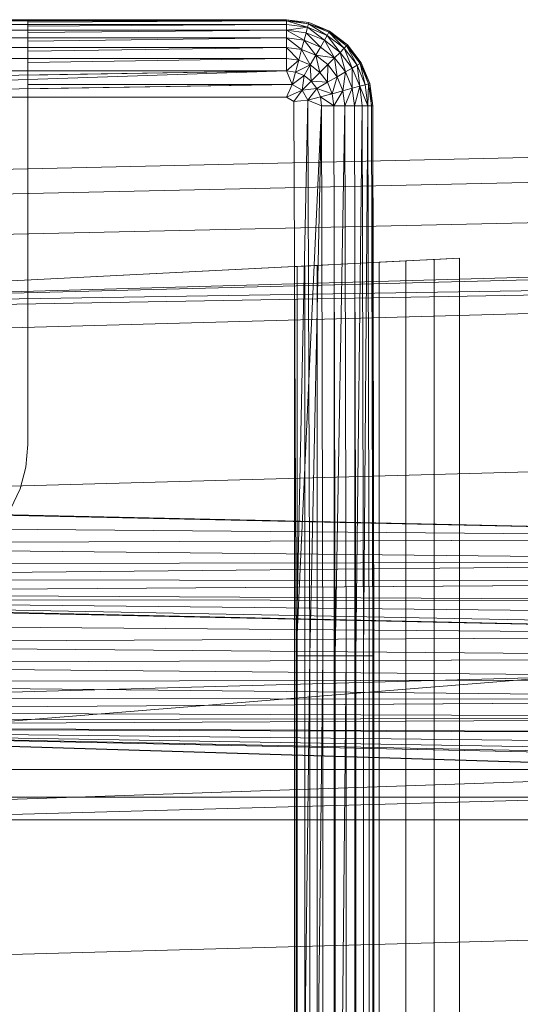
# Model space of a CAD drawing. Header units: metres. Extents: x 397.7 to 427.5, y 12.7 to 28.4.
# Tile 85 of 130: x 407.6576 to 407.7427, y 27.2669 to 27.4342. Entities that reach past the tile are written whole.
import ezdxf

# ---------------------------------------------------------------- set-up
doc = ezdxf.new("R2010")
doc.units = ezdxf.units.M
doc.layers.add('A-DETL-____-MBND', color=7, linetype='Continuous', lineweight=18)

# ---------------------------------------------------------------- blocks, each defined once
blk = doc.blocks.new('Family - Inodor P2-153136-05_ELEC_P2')
at = {"layer": 'A-DETL-____-MBND', "color": 253, "true_color": 0xaaaaaa}
for p, q in [((0.01521, 0.40291), (0.15024, 0.40291)), ((0.01521, 0.40291), (0.15024, 0.40291)), ((0.01521, 0.40291), (0.15024, 0.40291)), ((0.15024, 0.40291), (0.01521, 0.40291)), ((0.15024, 0.40271), (0.01521, 0.40271)), ((0.15024, 0.40211), (0.01521, 0.40211)), ((0.10628, 0.4029), (0.04768, 0.4029)), ((0.10628, 0.40284), (0.15024, 0.40291)), ((0.15024, 0.40291), (0.10628, 0.40284)), ((0.10628, 0.40284), (0.10628, 0.4029)), ((0.10628, 0.40284), (0.10628, 0.40271)), ((0.15024, 0.40271), (0.10628, 0.40271)), ((0.10628, 0.40271), (0.15024, 0.40271)), ((0.10628, 0.40271), (0.10628, 0.40251)), ((0.15024, 0.40271), (0.10628, 0.40251)), ((0.15024, 0.40271), (0.10628, 0.40251)), ((0.10628, 0.40251), (0.10628, 0.40211)), ((0.15024, 0.40211), (0.10628, 0.40211)), ((0.10628, 0.40211), (0.15024, 0.40211)), ((0.10628, 0.40211), (0.10628, 0.40179)), ((0.15024, 0.40211), (0.10628, 0.40179)), ((0.15024, 0.40211), (0.10628, 0.40179)), ((0.10628, 0.40179), (0.10628, 0.40114)), ((0.15024, 0.40291), (0.15403, 0.40241)), ((0.15024, 0.40291), (0.15403, 0.40241)), ((0.15024, 0.40291), (0.15024, 0.40271)), ((0.15024, 0.40291), (0.15403, 0.40241)), ((0.15024, 0.40291), (0.15024, 0.40271)), ((0.15398, 0.40221), (0.15024, 0.40291)), ((0.15024, 0.40271), (0.15024, 0.40291)), ((0.15403, 0.40241), (0.15024, 0.40291)), ((0.15398, 0.40221), (0.15024, 0.40291)), ((0.15398, 0.40221), (0.15024, 0.40271)), ((0.15024, 0.40271), (0.15024, 0.40211)), ((0.15398, 0.40221), (0.15024, 0.40271)), ((0.15398, 0.40221), (0.15024, 0.40271)), ((0.15382, 0.40164), (0.15024, 0.40271)), ((0.15024, 0.40271), (0.15024, 0.40211)), ((0.15382, 0.40164), (0.15024, 0.40271)), ((0.15024, 0.40211), (0.15024, 0.40271)), ((0.15382, 0.40164), (0.15024, 0.40211)), ((0.15024, 0.40114), (0.15024, 0.40211)), ((0.15382, 0.40164), (0.15024, 0.40211)), ((0.15382, 0.40164), (0.15024, 0.40211)), ((0.15024, 0.40114), (0.15024, 0.40211)), ((0.15024, 0.40211), (0.15024, 0.40114)), ((0.15382, 0.40164), (0.15024, 0.40114)), ((0.15024, 0.40114), (0.15382, 0.40164)), ((0.15382, 0.40164), (0.15357, 0.4007)), ((0.15357, 0.4007), (0.15382, 0.40164)), ((0.15357, 0.4007), (0.15382, 0.40164)), ((0.15398, 0.40221), (0.15382, 0.40164)), ((0.15398, 0.40221), (0.15382, 0.40164)), ((0.15382, 0.40164), (0.15398, 0.40221)), ((0.15716, 0.40025), (0.15382, 0.40164)), ((0.15716, 0.40025), (0.15382, 0.40164)), ((0.15668, 0.39941), (0.15382, 0.40164)), ((0.15716, 0.40025), (0.15382, 0.40164)), ((0.15668, 0.39941), (0.15382, 0.40164)), ((0.15403, 0.40241), (0.15398, 0.40221)), ((0.15403, 0.40241), (0.15398, 0.40221)), ((0.15398, 0.40221), (0.15403, 0.40241)), ((0.15746, 0.40077), (0.15398, 0.40221)), ((0.15756, 0.40094), (0.15398, 0.40221)), ((0.15716, 0.40025), (0.15398, 0.40221)), ((0.15756, 0.40094), (0.15398, 0.40221)), ((0.15746, 0.40077), (0.15398, 0.40221)), ((0.15746, 0.40077), (0.15398, 0.40221)), ((0.15716, 0.40025), (0.15398, 0.40221)), ((0.15403, 0.40241), (0.15756, 0.40094)), ((0.15403, 0.40241), (0.15756, 0.40094)), ((0.15403, 0.40241), (0.15756, 0.40094)), ((0.15756, 0.40094), (0.15403, 0.40241)), ((0.15024, 0.40114), (0.01521, 0.40114)), ((0.15024, 0.39982), (0.01521, 0.39982)), ((0.15024, 0.40114), (0.10628, 0.40114)), ((0.10628, 0.40114), (0.15024, 0.40114)), ((0.10628, 0.40114), (0.10628, 0.40071)), ((0.15024, 0.40114), (0.10628, 0.40071)), ((0.15024, 0.40114), (0.10628, 0.40071)), ((0.10628, 0.40071), (0.10628, 0.39982)), ((0.15024, 0.39982), (0.10628, 0.39982)), ((0.10628, 0.39982), (0.15024, 0.39982)), ((0.10628, 0.39982), (0.10628, 0.39929)), ((0.15024, 0.39982), (0.10628, 0.39929)), ((0.15024, 0.39982), (0.10628, 0.39929)), ((0.15357, 0.4007), (0.15024, 0.40114)), ((0.15024, 0.40114), (0.15024, 0.39982)), ((0.15357, 0.4007), (0.15024, 0.40114)), ((0.15357, 0.4007), (0.15024, 0.40114)), ((0.15323, 0.39942), (0.15024, 0.40114)), ((0.15024, 0.40114), (0.15024, 0.39982)), ((0.15323, 0.39942), (0.15024, 0.40114)), ((0.15024, 0.39982), (0.15024, 0.40114)), ((0.15323, 0.39942), (0.15024, 0.39982)), ((0.15024, 0.39982), (0.15024, 0.39819)), ((0.15323, 0.39942), (0.15024, 0.39982)), ((0.15323, 0.39942), (0.15024, 0.39982)), ((0.15281, 0.39785), (0.15024, 0.39982)), ((0.15024, 0.39982), (0.15024, 0.39819)), ((0.15281, 0.39785), (0.15024, 0.39982)), ((0.15024, 0.39819), (0.15024, 0.39982)), ((0.15357, 0.4007), (0.15323, 0.39942)), ((0.15357, 0.4007), (0.15323, 0.39942)), ((0.15323, 0.39942), (0.15357, 0.4007)), ((0.15668, 0.39941), (0.15357, 0.4007)), ((0.15668, 0.39941), (0.15357, 0.4007)), ((0.15602, 0.39827), (0.15357, 0.4007)), ((0.15668, 0.39941), (0.15357, 0.4007)), ((0.15602, 0.39827), (0.15357, 0.4007)), ((0.15716, 0.40025), (0.15668, 0.39941)), ((0.15716, 0.40025), (0.15668, 0.39941)), ((0.15668, 0.39941), (0.15716, 0.40025)), ((0.15746, 0.40077), (0.15716, 0.40025)), ((0.15746, 0.40077), (0.15716, 0.40025)), ((0.15716, 0.40025), (0.15746, 0.40077)), ((0.16003, 0.39805), (0.15716, 0.40025)), ((0.16003, 0.39805), (0.15716, 0.40025)), ((0.15935, 0.39736), (0.15716, 0.40025)), ((0.16003, 0.39805), (0.15716, 0.40025)), ((0.15935, 0.39736), (0.15716, 0.40025)), ((0.15756, 0.40094), (0.15746, 0.40077)), ((0.15756, 0.40094), (0.15746, 0.40077)), ((0.15746, 0.40077), (0.15756, 0.40094)), ((0.16045, 0.39847), (0.15746, 0.40077)), ((0.1606, 0.39862), (0.15746, 0.40077)), ((0.16003, 0.39805), (0.15746, 0.40077)), ((0.1606, 0.39862), (0.15746, 0.40077)), ((0.16045, 0.39847), (0.15746, 0.40077)), ((0.16045, 0.39847), (0.15746, 0.40077)), ((0.16003, 0.39805), (0.15746, 0.40077)), ((0.15756, 0.40094), (0.1606, 0.39862)), ((0.15756, 0.40094), (0.1606, 0.39862)), ((0.15756, 0.40094), (0.1606, 0.39862)), ((0.1606, 0.39862), (0.15756, 0.40094)), ((0.15024, 0.39819), (0.01521, 0.39819)), ((0.10628, 0.39929), (0.10628, 0.39819)), ((0.15024, 0.39819), (0.10628, 0.39819)), ((0.10628, 0.39819), (0.15024, 0.39819)), ((0.10628, 0.39819), (0.10628, 0.39758)), ((0.15024, 0.39819), (0.10628, 0.39758)), ((0.15024, 0.39819), (0.10628, 0.39758)), ((0.15281, 0.39785), (0.15024, 0.39819)), ((0.15024, 0.39819), (0.15024, 0.39631)), ((0.15281, 0.39785), (0.15024, 0.39819)), ((0.15281, 0.39785), (0.15024, 0.39819)), ((0.15232, 0.39603), (0.15024, 0.39819)), ((0.15024, 0.39819), (0.15024, 0.39631)), ((0.15232, 0.39603), (0.15024, 0.39819)), ((0.15024, 0.39631), (0.15024, 0.39819)), ((0.15323, 0.39942), (0.15281, 0.39785)), ((0.15323, 0.39942), (0.15281, 0.39785)), ((0.15281, 0.39785), (0.15323, 0.39942)), ((0.15602, 0.39827), (0.15323, 0.39942)), ((0.15602, 0.39827), (0.15323, 0.39942)), ((0.15602, 0.39827), (0.15323, 0.39942)), ((0.1552, 0.39686), (0.15323, 0.39942)), ((0.1552, 0.39686), (0.15323, 0.39942)), ((0.15602, 0.39827), (0.1552, 0.39686)), ((0.15602, 0.39827), (0.1552, 0.39686)), ((0.1552, 0.39686), (0.15602, 0.39827)), ((0.15668, 0.39941), (0.15602, 0.39827)), ((0.15668, 0.39941), (0.15602, 0.39827)), ((0.15602, 0.39827), (0.15668, 0.39941)), ((0.15841, 0.39643), (0.15602, 0.39827)), ((0.15841, 0.39643), (0.15602, 0.39827)), ((0.15841, 0.39643), (0.15602, 0.39827)), ((0.15935, 0.39736), (0.15668, 0.39941)), ((0.15935, 0.39736), (0.15668, 0.39941)), ((0.15841, 0.39643), (0.15668, 0.39941)), ((0.15935, 0.39736), (0.15668, 0.39941)), ((0.15841, 0.39643), (0.15668, 0.39941)), ((0.16045, 0.39847), (0.16003, 0.39805)), ((0.16045, 0.39847), (0.16003, 0.39805)), ((0.16003, 0.39805), (0.16045, 0.39847)), ((0.1606, 0.39862), (0.16045, 0.39847)), ((0.1606, 0.39862), (0.16045, 0.39847)), ((0.16045, 0.39847), (0.1606, 0.39862)), ((0.16275, 0.39548), (0.16045, 0.39847)), ((0.16275, 0.39548), (0.16045, 0.39847)), ((0.16223, 0.39518), (0.16045, 0.39847)), ((0.16275, 0.39548), (0.16045, 0.39847)), ((0.16223, 0.39518), (0.16045, 0.39847)), ((0.1606, 0.39862), (0.16292, 0.39558)), ((0.1606, 0.39862), (0.16292, 0.39558)), ((0.1606, 0.39862), (0.16292, 0.39558)), ((0.16275, 0.39548), (0.1606, 0.39862)), ((0.16292, 0.39558), (0.1606, 0.39862)), ((0.16275, 0.39548), (0.1606, 0.39862)), ((0.10628, 0.39758), (0.10628, 0.39631)), ((0.15281, 0.39785), (0.15232, 0.39603)), ((0.15281, 0.39785), (0.15232, 0.39603)), ((0.15232, 0.39603), (0.15281, 0.39785)), ((0.1552, 0.39686), (0.15281, 0.39785)), ((0.1552, 0.39686), (0.15281, 0.39785)), ((0.1552, 0.39686), (0.15281, 0.39785)), ((0.15426, 0.39523), (0.15281, 0.39785)), ((0.15426, 0.39523), (0.15281, 0.39785)), ((0.1552, 0.39686), (0.15426, 0.39523)), ((0.1552, 0.39686), (0.15426, 0.39523)), ((0.15426, 0.39523), (0.1552, 0.39686)), ((0.15726, 0.39528), (0.1552, 0.39686)), ((0.15841, 0.39643), (0.1552, 0.39686)), ((0.15841, 0.39643), (0.1552, 0.39686)), ((0.15726, 0.39528), (0.1552, 0.39686)), ((0.15726, 0.39528), (0.1552, 0.39686)), ((0.15593, 0.39395), (0.1552, 0.39686)), ((0.15593, 0.39395), (0.1552, 0.39686)), ((0.15841, 0.39643), (0.15726, 0.39528)), ((0.15841, 0.39643), (0.15726, 0.39528)), ((0.15726, 0.39528), (0.15841, 0.39643)), ((0.15935, 0.39736), (0.15841, 0.39643)), ((0.15935, 0.39736), (0.15841, 0.39643)), ((0.15841, 0.39643), (0.15935, 0.39736)), ((0.16025, 0.39404), (0.15841, 0.39643)), ((0.16025, 0.39404), (0.15841, 0.39643)), ((0.15884, 0.39322), (0.15841, 0.39643)), ((0.16025, 0.39404), (0.15841, 0.39643)), ((0.15884, 0.39322), (0.15841, 0.39643)), ((0.16003, 0.39805), (0.15935, 0.39736)), ((0.16003, 0.39805), (0.15935, 0.39736)), ((0.15935, 0.39736), (0.16003, 0.39805)), ((0.16139, 0.3947), (0.15935, 0.39736)), ((0.16139, 0.3947), (0.15935, 0.39736)), ((0.16025, 0.39404), (0.15935, 0.39736)), ((0.16139, 0.3947), (0.15935, 0.39736)), ((0.16025, 0.39404), (0.15935, 0.39736)), ((0.16223, 0.39518), (0.16003, 0.39805)), ((0.16223, 0.39518), (0.16003, 0.39805)), ((0.16139, 0.3947), (0.16003, 0.39805)), ((0.16223, 0.39518), (0.16003, 0.39805)), ((0.16139, 0.3947), (0.16003, 0.39805)), ((0.15024, 0.39631), (0.01521, 0.39631)), ((0.15024, 0.39631), (0.10628, 0.39631)), ((0.10628, 0.39631), (0.15024, 0.39631)), ((0.10628, 0.39631), (0.10628, 0.39563)), ((0.15024, 0.39631), (0.10628, 0.39563)), ((0.15024, 0.39631), (0.10628, 0.39563)), ((0.10628, 0.39563), (0.10628, 0.39423)), ((0.15232, 0.39603), (0.15024, 0.39631)), ((0.15024, 0.39423), (0.15024, 0.39631)), ((0.15232, 0.39603), (0.15024, 0.39631)), ((0.15232, 0.39603), (0.15024, 0.39631)), ((0.15024, 0.39423), (0.15024, 0.39631)), ((0.15024, 0.39631), (0.15024, 0.39423)), ((0.15232, 0.39603), (0.15024, 0.39423)), ((0.15024, 0.39423), (0.15232, 0.39603)), ((0.15178, 0.39402), (0.15232, 0.39603)), ((0.15178, 0.39402), (0.15232, 0.39603)), ((0.15178, 0.39402), (0.15232, 0.39603)), ((0.15426, 0.39523), (0.15178, 0.39402)), ((0.15178, 0.39402), (0.15426, 0.39523)), ((0.15426, 0.39523), (0.15232, 0.39603)), ((0.15426, 0.39523), (0.15232, 0.39603)), ((0.15426, 0.39523), (0.15232, 0.39603)), ((0.15426, 0.39523), (0.15322, 0.39343)), ((0.15322, 0.39343), (0.15426, 0.39523)), ((0.15322, 0.39343), (0.15426, 0.39523)), ((0.15593, 0.39395), (0.15426, 0.39523)), ((0.15593, 0.39395), (0.15426, 0.39523)), ((0.15593, 0.39395), (0.15426, 0.39523)), ((0.15446, 0.39248), (0.15426, 0.39523)), ((0.15446, 0.39248), (0.15426, 0.39523)), ((0.15726, 0.39528), (0.15593, 0.39395)), ((0.15726, 0.39528), (0.15593, 0.39395)), ((0.15593, 0.39395), (0.15726, 0.39528)), ((0.15721, 0.39228), (0.15726, 0.39528)), ((0.15721, 0.39228), (0.15726, 0.39528)), ((0.15884, 0.39322), (0.15726, 0.39528)), ((0.15884, 0.39322), (0.15726, 0.39528)), ((0.15884, 0.39322), (0.15726, 0.39528)), ((0.16223, 0.39518), (0.16139, 0.3947)), ((0.16223, 0.39518), (0.16139, 0.3947)), ((0.16139, 0.3947), (0.16223, 0.39518)), ((0.16275, 0.39548), (0.16223, 0.39518)), ((0.16275, 0.39548), (0.16223, 0.39518)), ((0.16223, 0.39518), (0.16275, 0.39548)), ((0.16362, 0.39184), (0.16223, 0.39518)), ((0.16362, 0.39184), (0.16223, 0.39518)), ((0.16268, 0.39159), (0.16223, 0.39518)), ((0.16362, 0.39184), (0.16223, 0.39518)), ((0.16268, 0.39159), (0.16223, 0.39518)), ((0.16292, 0.39558), (0.16275, 0.39548)), ((0.16292, 0.39558), (0.16275, 0.39548)), ((0.16275, 0.39548), (0.16292, 0.39558)), ((0.16419, 0.392), (0.16275, 0.39548)), ((0.16419, 0.392), (0.16275, 0.39548)), ((0.16362, 0.39184), (0.16275, 0.39548)), ((0.16419, 0.392), (0.16275, 0.39548)), ((0.16362, 0.39184), (0.16275, 0.39548)), ((0.16292, 0.39558), (0.16439, 0.39205)), ((0.16292, 0.39558), (0.16439, 0.39205)), ((0.16292, 0.39558), (0.16439, 0.39205)), ((0.16419, 0.392), (0.16292, 0.39558)), ((0.16439, 0.39205), (0.16292, 0.39558)), ((0.16419, 0.392), (0.16292, 0.39558)), ((0.15024, 0.39423), (0.01521, 0.39423)), ((0.15024, 0.39423), (0.01521, 0.39201)), ((0.15024, 0.39423), (0.01521, 0.38973)), ((0.15024, 0.39423), (0.10628, 0.39423)), ((0.10628, 0.39423), (0.15024, 0.39423)), ((0.10628, 0.39423), (0.10628, 0.3935)), ((0.15024, 0.39423), (0.10628, 0.3935)), ((0.15024, 0.39423), (0.10628, 0.3935)), ((0.10628, 0.3935), (0.10628, 0.39192)), ((0.15178, 0.39402), (0.15024, 0.39423)), ((0.15121, 0.39188), (0.15024, 0.39423)), ((0.15178, 0.39402), (0.15024, 0.39423)), ((0.15178, 0.39402), (0.15024, 0.39423)), ((0.15121, 0.39188), (0.15024, 0.39423)), ((0.15024, 0.39423), (0.15121, 0.39188)), ((0.15178, 0.39402), (0.15121, 0.39188)), ((0.15178, 0.39402), (0.15121, 0.39188)), ((0.15121, 0.39188), (0.15178, 0.39402)), ((0.15322, 0.39343), (0.15121, 0.39188)), ((0.15322, 0.39343), (0.15121, 0.39188)), ((0.15121, 0.39188), (0.15322, 0.39343)), ((0.15322, 0.39343), (0.15178, 0.39402)), ((0.15322, 0.39343), (0.15178, 0.39402)), ((0.15322, 0.39343), (0.15178, 0.39402)), ((0.15289, 0.39091), (0.15322, 0.39343)), ((0.15289, 0.39091), (0.15322, 0.39343)), ((0.15289, 0.39091), (0.15322, 0.39343)), ((0.15446, 0.39248), (0.15322, 0.39343)), ((0.15446, 0.39248), (0.15322, 0.39343)), ((0.15446, 0.39248), (0.15322, 0.39343)), ((0.15593, 0.39395), (0.15446, 0.39248)), ((0.15593, 0.39395), (0.15446, 0.39248)), ((0.15446, 0.39248), (0.15593, 0.39395)), ((0.15721, 0.39228), (0.15593, 0.39395)), ((0.15721, 0.39228), (0.15593, 0.39395)), ((0.15721, 0.39228), (0.15593, 0.39395)), ((0.15884, 0.39322), (0.15721, 0.39228)), ((0.15884, 0.39322), (0.15721, 0.39228)), ((0.15721, 0.39228), (0.15884, 0.39322)), ((0.15801, 0.39034), (0.15884, 0.39322)), ((0.15801, 0.39034), (0.15884, 0.39322)), ((0.16025, 0.39404), (0.15884, 0.39322)), ((0.16025, 0.39404), (0.15884, 0.39322)), ((0.15884, 0.39322), (0.16025, 0.39404)), ((0.15983, 0.39083), (0.15884, 0.39322)), ((0.15983, 0.39083), (0.15884, 0.39322)), ((0.15983, 0.39083), (0.15884, 0.39322)), ((0.15983, 0.39083), (0.16025, 0.39404)), ((0.15983, 0.39083), (0.16025, 0.39404)), ((0.16139, 0.3947), (0.16025, 0.39404)), ((0.16139, 0.3947), (0.16025, 0.39404)), ((0.16025, 0.39404), (0.16139, 0.3947)), ((0.1614, 0.39125), (0.16025, 0.39404)), ((0.1614, 0.39125), (0.16025, 0.39404)), ((0.1614, 0.39125), (0.16025, 0.39404)), ((0.16268, 0.39159), (0.16139, 0.3947)), ((0.16268, 0.39159), (0.16139, 0.3947)), ((0.1614, 0.39125), (0.16139, 0.3947)), ((0.16268, 0.39159), (0.16139, 0.3947)), ((0.1614, 0.39125), (0.16139, 0.3947)), ((0.15121, 0.39188), (0.01521, 0.38973)), ((0.15121, 0.39188), (0.10628, 0.39192)), ((0.10628, 0.39192), (0.15121, 0.39188)), ((0.10628, 0.39192), (0.10628, 0.39117)), ((0.15121, 0.39188), (0.10628, 0.39117)), ((0.15121, 0.39188), (0.10628, 0.39117)), ((0.15024, 0.38973), (0.15121, 0.39188)), ((0.15121, 0.39188), (0.15024, 0.38973)), ((0.15024, 0.38973), (0.15121, 0.39188)), ((0.15289, 0.39091), (0.15121, 0.39188)), ((0.15289, 0.39091), (0.15121, 0.39188)), ((0.15446, 0.39248), (0.15289, 0.39091)), ((0.15446, 0.39248), (0.15289, 0.39091)), ((0.15289, 0.39091), (0.15446, 0.39248)), ((0.15541, 0.39124), (0.15446, 0.39248)), ((0.15721, 0.39228), (0.15446, 0.39248)), ((0.15721, 0.39228), (0.15446, 0.39248)), ((0.15541, 0.39124), (0.15446, 0.39248)), ((0.15541, 0.39124), (0.15446, 0.39248)), ((0.15721, 0.39228), (0.15541, 0.39124)), ((0.15721, 0.39228), (0.15541, 0.39124)), ((0.15541, 0.39124), (0.15721, 0.39228)), ((0.15801, 0.39034), (0.15721, 0.39228)), ((0.15801, 0.39034), (0.15721, 0.39228)), ((0.15801, 0.39034), (0.15721, 0.39228)), ((0.16268, 0.39159), (0.1614, 0.39125)), ((0.16268, 0.39159), (0.1614, 0.39125)), ((0.1614, 0.39125), (0.16268, 0.39159)), ((0.1618, 0.38826), (0.16268, 0.39159)), ((0.1618, 0.38826), (0.16268, 0.39159)), ((0.16362, 0.39184), (0.16268, 0.39159)), ((0.16362, 0.39184), (0.16268, 0.39159)), ((0.16268, 0.39159), (0.16362, 0.39184)), ((0.16268, 0.39159), (0.16312, 0.38826)), ((0.16409, 0.38826), (0.16268, 0.39159)), ((0.16312, 0.38826), (0.16268, 0.39159)), ((0.16409, 0.38826), (0.16268, 0.39159)), ((0.16312, 0.38826), (0.16268, 0.39159)), ((0.16419, 0.392), (0.16362, 0.39184)), ((0.16419, 0.392), (0.16362, 0.39184)), ((0.16362, 0.39184), (0.16419, 0.392)), ((0.16409, 0.38826), (0.16362, 0.39184)), ((0.16409, 0.38826), (0.16362, 0.39184)), ((0.16409, 0.38826), (0.16362, 0.39184)), ((0.16409, 0.38826), (0.16419, 0.392)), ((0.16409, 0.38826), (0.16419, 0.392)), ((0.16439, 0.39205), (0.16419, 0.392)), ((0.16439, 0.39205), (0.16419, 0.392)), ((0.16419, 0.392), (0.16439, 0.39205)), ((0.16469, 0.38826), (0.16419, 0.392)), ((0.16469, 0.38826), (0.16419, 0.392)), ((0.16469, 0.38826), (0.16419, 0.392)), ((0.16439, 0.39205), (0.16489, 0.38826)), ((0.16439, 0.39205), (0.16489, 0.38826)), ((0.16439, 0.39205), (0.16489, 0.38826)), ((0.16469, 0.38826), (0.16439, 0.39205)), ((0.16489, 0.38826), (0.16439, 0.39205)), ((0.16469, 0.38826), (0.16439, 0.39205)), ((0.15024, 0.38973), (0.01521, 0.38973)), ((0.10628, 0.39117), (0.10628, 0.38973)), ((0.15024, 0.38973), (0.10628, 0.38973)), ((0.10628, 0.38973), (0.15024, 0.38973)), ((0.10628, 0.38973), (0.10628, 0.38949)), ((0.15289, 0.39091), (0.15024, 0.38973)), ((0.15024, 0.38973), (0.15289, 0.39091)), ((0.15151, 0.38899), (0.15024, 0.38973)), ((0.15151, 0.38899), (0.15024, 0.38973)), ((0.15024, 0.38973), (0.15151, 0.38899)), ((0.15289, 0.39091), (0.15151, 0.38899)), ((0.15151, 0.38899), (0.15289, 0.39091)), ((0.15151, 0.38899), (0.15289, 0.39091)), ((0.15541, 0.39124), (0.15289, 0.39091)), ((0.15541, 0.39124), (0.15289, 0.39091)), ((0.15289, 0.39091), (0.15541, 0.39124)), ((0.15386, 0.38923), (0.15289, 0.39091)), ((0.15386, 0.38923), (0.15289, 0.39091)), ((0.15386, 0.38923), (0.15289, 0.39091)), ((0.15541, 0.39124), (0.15386, 0.38923)), ((0.15386, 0.38923), (0.15541, 0.39124)), ((0.15386, 0.38923), (0.15541, 0.39124)), ((0.156, 0.3898), (0.15386, 0.38923)), ((0.156, 0.3898), (0.15386, 0.38923)), ((0.15386, 0.38923), (0.156, 0.3898)), ((0.156, 0.3898), (0.15541, 0.39124)), ((0.15801, 0.39034), (0.15541, 0.39124)), ((0.15801, 0.39034), (0.15541, 0.39124)), ((0.156, 0.3898), (0.15541, 0.39124)), ((0.156, 0.3898), (0.15541, 0.39124)), ((0.15801, 0.39034), (0.156, 0.3898)), ((0.15801, 0.39034), (0.156, 0.3898)), ((0.156, 0.3898), (0.15801, 0.39034)), ((0.156, 0.3898), (0.15621, 0.38826)), ((0.15829, 0.38826), (0.156, 0.3898)), ((0.15621, 0.38826), (0.156, 0.3898)), ((0.15829, 0.38826), (0.156, 0.3898)), ((0.15621, 0.38826), (0.156, 0.3898)), ((0.15983, 0.39083), (0.15801, 0.39034)), ((0.15983, 0.39083), (0.15801, 0.39034)), ((0.15801, 0.39034), (0.15983, 0.39083)), ((0.15829, 0.38826), (0.15801, 0.39034)), ((0.15829, 0.38826), (0.15801, 0.39034)), ((0.15829, 0.38826), (0.15801, 0.39034)), ((0.15829, 0.38826), (0.15983, 0.39083)), ((0.15829, 0.38826), (0.15983, 0.39083)), ((0.1614, 0.39125), (0.15983, 0.39083)), ((0.1614, 0.39125), (0.15983, 0.39083)), ((0.15983, 0.39083), (0.1614, 0.39125)), ((0.16017, 0.38826), (0.15983, 0.39083)), ((0.16017, 0.38826), (0.15983, 0.39083)), ((0.16017, 0.38826), (0.15983, 0.39083)), ((0.16017, 0.38826), (0.1614, 0.39125)), ((0.16017, 0.38826), (0.1614, 0.39125)), ((0.1618, 0.38826), (0.1614, 0.39125)), ((0.1618, 0.38826), (0.1614, 0.39125)), ((0.1618, 0.38826), (0.1614, 0.39125)), ((0.10628, 0.38949), (0.10628, 0.35922)), ((0.15386, 0.38923), (0.15151, 0.38899)), ((0.15386, 0.38923), (0.15151, 0.38899)), ((0.15386, 0.38923), (0.15151, 0.38899)), ((0.15191, 0.29485), (0.15151, 0.38899)), ((0.15151, 0.38899), (0.15191, 0.29485)), ((0.15191, 0.29485), (0.15151, 0.38899)), ((0.15386, 0.38923), (0.15191, 0.29485)), ((0.15191, 0.29485), (0.15386, 0.38923)), ((0.15621, 0.38826), (0.15191, 0.29485)), ((0.15621, 0.38826), (0.15386, 0.38923)), ((0.15621, 0.38826), (0.15386, 0.38923)), ((0.15621, 0.38826), (0.15386, 0.38923)), ((0.15419, 0.29485), (0.15386, 0.38923)), ((0.15419, 0.29485), (0.15386, 0.38923)), ((0.15621, 0.38826), (0.15419, 0.29485)), ((0.15621, 0.38826), (0.15419, 0.29485)), ((0.15419, 0.29485), (0.15621, 0.38826)), ((0.15829, 0.38826), (0.15621, 0.38826)), ((0.15641, 0.29485), (0.15621, 0.38826)), ((0.15829, 0.38826), (0.15621, 0.38826)), ((0.15829, 0.38826), (0.15621, 0.38826)), ((0.15641, 0.29485), (0.15621, 0.38826)), ((0.15641, 0.29485), (0.15621, 0.38826)), ((0.16017, 0.38826), (0.15829, 0.38826)), ((0.15849, 0.29485), (0.15829, 0.38826)), ((0.16017, 0.38826), (0.15829, 0.38826)), ((0.15829, 0.38826), (0.15849, 0.29485)), ((0.16017, 0.38826), (0.15829, 0.38826)), ((0.15849, 0.29485), (0.15829, 0.38826)), ((0.16017, 0.38826), (0.15849, 0.29485)), ((0.15849, 0.29485), (0.16017, 0.38826)), ((0.1618, 0.38826), (0.16017, 0.38826)), ((0.16037, 0.29485), (0.16017, 0.38826)), ((0.1618, 0.38826), (0.16017, 0.38826)), ((0.1618, 0.38826), (0.16017, 0.38826)), ((0.16037, 0.29485), (0.16017, 0.38826)), ((0.16037, 0.29485), (0.16017, 0.38826)), ((0.16312, 0.38826), (0.1618, 0.38826)), ((0.162, 0.29485), (0.1618, 0.38826)), ((0.16312, 0.38826), (0.1618, 0.38826)), ((0.1618, 0.38826), (0.162, 0.29485)), ((0.16312, 0.38826), (0.1618, 0.38826)), ((0.162, 0.29485), (0.1618, 0.38826)), ((0.16312, 0.38826), (0.162, 0.29485)), ((0.162, 0.29485), (0.16312, 0.38826)), ((0.16409, 0.38826), (0.16312, 0.38826)), ((0.16332, 0.29485), (0.16312, 0.38826)), ((0.16409, 0.38826), (0.16312, 0.38826)), ((0.16409, 0.38826), (0.16312, 0.38826)), ((0.16332, 0.29485), (0.16312, 0.38826)), ((0.16332, 0.29485), (0.16312, 0.38826)), ((0.16409, 0.38826), (0.16332, 0.29485)), ((0.16332, 0.29485), (0.16409, 0.38826)), ((0.16469, 0.38826), (0.16409, 0.38826)), ((0.16429, 0.29485), (0.16409, 0.38826)), ((0.16469, 0.38826), (0.16409, 0.38826)), ((0.16469, 0.38826), (0.16409, 0.38826)), ((0.16429, 0.29485), (0.16409, 0.38826)), ((0.16429, 0.29485), (0.16409, 0.38826)), ((0.16489, 0.38826), (0.16469, 0.38826)), ((0.16489, 0.29485), (0.16469, 0.38826)), ((0.16489, 0.38826), (0.16469, 0.38826)), ((0.16469, 0.38826), (0.16489, 0.29485)), ((0.16489, 0.38826), (0.16469, 0.38826)), ((0.16489, 0.29485), (0.16469, 0.38826)), ((0.16489, 0.38826), (0.16489, 0.01465)), ((0.16489, 0.38826), (0.16489, 0.01465)), ((0.16489, 0.38826), (0.16509, 0.29485)), ((0.16489, 0.38826), (0.16489, 0.29485)), ((0.16509, 0.29485), (0.16489, 0.38826)), ((0.16489, 0.29485), (0.16489, 0.38826)), ((0.31954, 0.38234), (0, 0.37522)), ((0.31954, 0.38234), (0, 0.37522)), ((0.31971, 0.37812), (0.00022, 0.371)), ((0.31971, 0.37812), (0.00022, 0.371)), ((0.31998, 0.37128), (0.00056, 0.36417)), ((0.31998, 0.37128), (0.00056, 0.36417)), ((0.00127, 0.35389), (0.51095, 0.36797)), ((0.51095, 0.36678), (0.00127, 0.35389)), ((0.51095, 0.36184), (0.00127, 0.35389)), ((0.51095, 0.36184), (0.00127, 0.35271)), ((0.51095, 0.36184), (0.00127, 0.34776)), ((0.01521, 0.35403), (0.17966, 0.3624)), ((0.15833, 0.36132), (0.15546, 0.36117)), ((0.16188, 0.3615), (0.15833, 0.36132)), ((0.15833, 0.36132), (0.15833, 0.04336)), ((0.16188, 0.3615), (0.16187, 0.04318)), ((0.16598, 0.36171), (0.16188, 0.3615)), ((0.17052, 0.36194), (0.16598, 0.36171)), ((0.16598, 0.36171), (0.16598, 0.04297)), ((0.17536, 0.36218), (0.17052, 0.36194)), ((0.17052, 0.36194), (0.17052, 0.04274)), ((0.17966, 0.3624), (0.17536, 0.36218)), ((0.17536, 0.36218), (0.17536, 0.04249)), ((0.17966, 0.04228), (0.17966, 0.3624)), ((0.15161, 0.36098), (0.01521, 0.35403)), ((0.15205, 0.361), (0.15161, 0.36098)), ((0.15161, 0.36098), (0.15161, 0.0437)), ((0.15334, 0.36106), (0.15205, 0.361)), ((0.15205, 0.361), (0.15205, 0.04368)), ((0.15546, 0.36117), (0.15334, 0.36106)), ((0.15334, 0.36106), (0.15334, 0.04361)), ((0.15546, 0.36117), (0.15546, 0.04351)), ((0.10628, 0.35922), (0.10628, 0.35813)), ((0.10628, 0.35813), (0.10628, 0.33073)), ((0.51095, 0.33495), (0.00127, 0.32087)), ((0.10595, 0.32692), (0.10628, 0.33073)), ((0.10496, 0.32322), (0.10595, 0.32692)), ((0.10334, 0.31974), (0.10496, 0.32322)), ((0.28182, 0.31489), (0.00127, 0.32102)), ((0.00192, 0.32088), (0.28182, 0.31489)), ((0.28182, 0.31489), (0.00192, 0.32088)), ((0.28182, 0.31489), (0.00192, 0.31713)), ((0.28182, 0.31489), (0.00192, 0.31713)), ((0.28182, 0.31489), (0.00192, 0.31371)), ((0.00192, 0.31371), (0.28182, 0.31489)), ((0.28181, 0.31079), (0.00192, 0.31371)), ((0.28181, 0.31079), (0.00192, 0.31371)), ((0.28181, 0.31079), (0.00192, 0.31043)), ((0.00192, 0.30799), (0.28181, 0.31079)), ((0.00192, 0.31043), (0.28181, 0.31079)), ((0.00192, 0.30799), (0.28181, 0.31079)), ((0.28181, 0.30737), (0.00192, 0.30799)), ((0.28181, 0.30737), (0.00192, 0.30799)), ((0.28181, 0.30737), (0.00192, 0.30554)), ((0.00192, 0.30554), (0.28181, 0.30737)), ((0.28176, 0.29829), (0.00127, 0.30443)), ((0.28181, 0.30409), (0.00192, 0.30554)), ((0.28181, 0.30409), (0.00192, 0.30554)), ((0.28181, 0.30409), (0.00192, 0.30454)), ((0.28181, 0.30409), (0.00192, 0.30454)), ((0.28181, 0.30165), (0.00192, 0.30454)), ((0.28181, 0.30165), (0.00192, 0.30454)), ((0.28181, 0.2992), (0.00192, 0.30454)), ((0.28181, 0.2992), (0.00192, 0.30454)), ((0.28175, 0.2982), (0.00192, 0.30454)), ((0.28175, 0.2982), (0.00192, 0.30454)), ((0.00187, 0.30429), (0.28176, 0.29829)), ((0.28176, 0.29829), (0.00187, 0.30429)), ((0.51095, 0.29991), (0.00127, 0.28584)), ((0.28176, 0.29829), (0.00187, 0.30052)), ((0.28176, 0.29829), (0.00187, 0.30052)), ((0.28175, 0.2982), (0.00186, 0.27553)), ((0.00186, 0.27553), (0.28175, 0.2982)), ((0.28176, 0.29829), (0.00187, 0.29687)), ((0.00187, 0.29687), (0.28176, 0.29829)), ((0.28176, 0.29452), (0.00187, 0.29687)), ((0.28176, 0.29452), (0.00187, 0.29687)), ((0.28176, 0.29452), (0.00187, 0.29343)), ((0.00187, 0.29343), (0.28176, 0.29452)), ((0.15191, 0.10805), (0.15191, 0.29485)), ((0.15191, 0.29485), (0.15191, 0.10805)), ((0.15419, 0.29485), (0.15191, 0.29485)), ((0.15419, 0.29485), (0.15191, 0.10805)), ((0.15419, 0.29485), (0.15191, 0.29485)), ((0.15191, 0.10805), (0.15191, 0.29485)), ((0.15191, 0.10805), (0.15419, 0.29485)), ((0.15419, 0.10805), (0.15419, 0.29485)), ((0.15641, 0.29485), (0.15419, 0.29485)), ((0.15641, 0.29485), (0.15419, 0.10805)), ((0.15641, 0.29485), (0.15419, 0.29485)), ((0.15419, 0.10805), (0.15419, 0.29485)), ((0.15419, 0.10805), (0.15419, 0.29485)), ((0.15419, 0.10805), (0.15641, 0.29485)), ((0.15641, 0.10805), (0.15641, 0.29485)), ((0.15641, 0.29485), (0.15849, 0.29485)), ((0.15849, 0.29485), (0.15641, 0.29485)), ((0.15641, 0.10805), (0.15641, 0.29485)), ((0.15641, 0.10805), (0.15641, 0.29485)), ((0.15849, 0.10805), (0.15849, 0.29485)), ((0.16037, 0.29485), (0.15849, 0.29485)), ((0.15849, 0.29485), (0.15849, 0.10805)), ((0.16037, 0.29485), (0.15849, 0.10805)), ((0.16037, 0.29485), (0.15849, 0.29485)), ((0.15849, 0.10805), (0.15849, 0.29485)), ((0.15849, 0.10805), (0.16037, 0.29485)), ((0.16037, 0.10805), (0.16037, 0.29485)), ((0.16037, 0.29485), (0.162, 0.29485)), ((0.162, 0.29485), (0.16037, 0.29485)), ((0.16037, 0.10805), (0.16037, 0.29485)), ((0.16037, 0.10805), (0.16037, 0.29485)), ((0.16332, 0.29485), (0.162, 0.29485)), ((0.162, 0.10805), (0.162, 0.29485)), ((0.16332, 0.29485), (0.162, 0.29485)), ((0.162, 0.29485), (0.162, 0.10805)), ((0.16332, 0.29485), (0.162, 0.29485)), ((0.162, 0.10805), (0.162, 0.29485)), ((0.16429, 0.29485), (0.16332, 0.29485)), ((0.16332, 0.10805), (0.16332, 0.29485)), ((0.16429, 0.29485), (0.16332, 0.29485)), ((0.16332, 0.29485), (0.16332, 0.10805)), ((0.16429, 0.29485), (0.16332, 0.29485)), ((0.16332, 0.10805), (0.16332, 0.29485)), ((0.16489, 0.29485), (0.16429, 0.29485)), ((0.16429, 0.10805), (0.16429, 0.29485)), ((0.16429, 0.29485), (0.16489, 0.29485)), ((0.16429, 0.29485), (0.16429, 0.10805)), ((0.16489, 0.29485), (0.16429, 0.29485)), ((0.16429, 0.10805), (0.16429, 0.29485)), ((0.16509, 0.29485), (0.16489, 0.29485)), ((0.16489, 0.10805), (0.16489, 0.29485)), ((0.16509, 0.29485), (0.16489, 0.29485)), ((0.16489, 0.29485), (0.16489, 0.10805)), ((0.16509, 0.29485), (0.16489, 0.29485)), ((0.16489, 0.10805), (0.16489, 0.29485)), ((0.16509, 0.29485), (0.16509, 0.10805)), ((0.16509, 0.29485), (0.16509, 0.10805)), ((0.28176, 0.29086), (0.00187, 0.29343)), ((0.28176, 0.29086), (0.00187, 0.29343)), ((0.28176, 0.29086), (0.00187, 0.29033)), ((0.00187, 0.29033), (0.28176, 0.29086)), ((0.28176, 0.28743), (0.00187, 0.29033)), ((0.28176, 0.28743), (0.00187, 0.29033)), ((0.28176, 0.28743), (0.00187, 0.28766)), ((0.28176, 0.28743), (0.00187, 0.28766)), ((0.28176, 0.28743), (0.00187, 0.28548)), ((0.00187, 0.28548), (0.28176, 0.28743)), ((0.28176, 0.28433), (0.00187, 0.28548)), ((0.28176, 0.28433), (0.00187, 0.28548)), ((0.28176, 0.28433), (0.00187, 0.28388)), ((0.00187, 0.2829), (0.28176, 0.28433)), ((0.00187, 0.28388), (0.28176, 0.28433)), ((0.00187, 0.2829), (0.28176, 0.28433)), ((0.28176, 0.28165), (0.00187, 0.2829)), ((0.28176, 0.28165), (0.00187, 0.2829)), ((0.51154, 0.26697), (0.00187, 0.28259)), ((0.28176, 0.27659), (0.00187, 0.28259)), ((0.28176, 0.27659), (0.00187, 0.28259)), ((0.52327, 0.26645), (0.00187, 0.28259)), ((0.51154, 0.26697), (0.00187, 0.28259)), ((0.00187, 0.28259), (0.28176, 0.27659)), ((0.28176, 0.28165), (0.00187, 0.28259)), ((0.28176, 0.28165), (0.00187, 0.28259)), ((0.28176, 0.27948), (0.00187, 0.28259)), ((0.28176, 0.27948), (0.00187, 0.28259)), ((0.28176, 0.27788), (0.00187, 0.28259)), ((0.28176, 0.27788), (0.00187, 0.28259)), ((0.28176, 0.2769), (0.00187, 0.28259)), ((0.28176, 0.2769), (0.00187, 0.28259)), ((0.28176, 0.27659), (0.00187, 0.28259)), ((0.51095, 0.27916), (0.00127, 0.26508)), ((0.28176, 0.27659), (0.00186, 0.26697)), ((0.00186, 0.26697), (0.28176, 0.27659)), ((0.28176, 0.27553), (0.00186, 0.27553)), ((0.28176, 0.27553), (0.00186, 0.27553)), ((0.00186, 0.27086), (0.28176, 0.27086)), ((0.28176, 0.27086), (0.00186, 0.27086)), ((0.28176, 0.26697), (0.00186, 0.26697)), ((0.28176, 0.26697), (0.00186, 0.26697)), ((0.28176, 0.26697), (0.00186, 0.26697)), ((0.28176, 0.26697), (0.00186, 0.26697)), ((0.51095, 0.25539), (0.00127, 0.24131))]:
    blk.add_line(p, q, dxfattribs=at)
blk = doc.blocks.new('LONDR55-XX_ZZ-ARQ-CAA-M3D-Londres55_ifc-1-05_ELEC_P2')
at = {"layer": 'A-DETL-____-MBND', "color": 253, "lineweight": 18, "true_color": 0xaaaaaa}
blk.add_blockref('Family - Inodor P2-153136-05_ELEC_P2', (407.55268, 27.03126), dxfattribs=at)

msp = doc.modelspace()

# ---------------------------------------------------------------- block references
at = {"lineweight": 5}
msp.add_blockref('LONDR55-XX_ZZ-ARQ-CAA-M3D-Londres55_ifc-1-05_ELEC_P2', (0, 0), dxfattribs=at)

doc.saveas('drawing.dxf')
